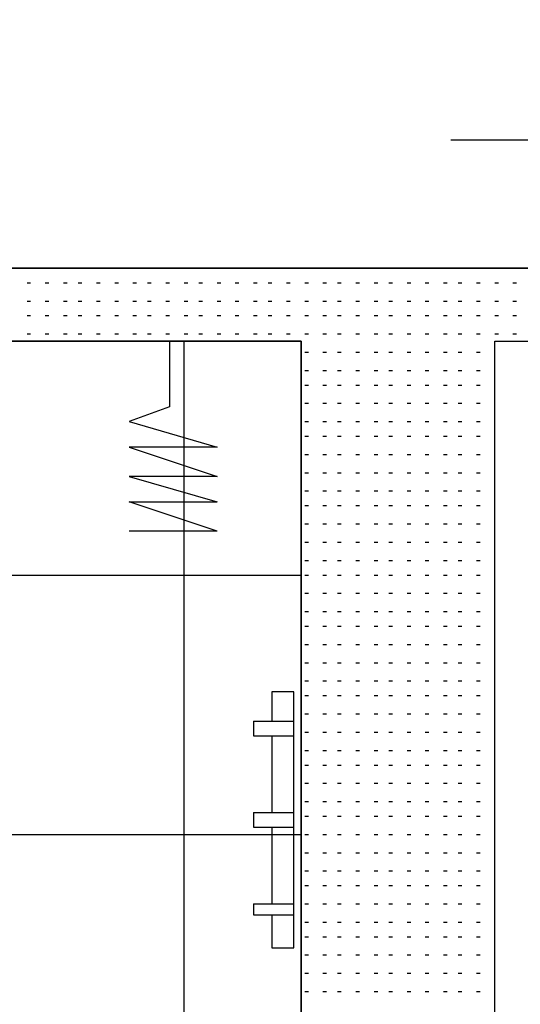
# Model space of a CAD drawing. Header units: millimetres. Extents: x 46 to 491, y -41 to 547.
# Tile 20 of 140: x 90.86 to 96.66, y 102.08 to 113.49. Entities that reach past the tile are written whole.
import ezdxf
from ezdxf import colors
from ezdxf.entities.mleader import LeaderData, LeaderLine
from ezdxf.math import Vec2, Vec3

# ---------------------------------------------------------------- set-up
doc = ezdxf.new("R2010")
doc.units = ezdxf.units.MM
doc.header["$LTSCALE"] = 10
doc.layers.add('_IE_adresy', color=173, linetype='Continuous')
doc.layers.add('xref', color=252, linetype='Continuous')
doc.styles.add('EEP_adresy', font='ARIALNI.TTF', dxfattribs={"width": 0.9, "height": 20})

# ---------------------------------------------------------------- blocks, each defined once
blk = doc.blocks.new('stacja')
at = {"color": 9, "lineweight": 25}
for points in [[(70.231, 59.351333), (104.605667, 59.351333), (104.605667, 60.198), (20.616334, 60.198), (20.616334, 59.351333)], [(38.608, 58.589333), (38.142334, 58.42), (39.158334, 58.123666)], [(39.158334, 57.785), (38.142334, 57.785)], [(39.158334, 57.15), (38.142334, 57.488666), (39.158334, 57.488666)], [(40.047334, 52.324), (40.047334, 55.287333), (39.793334, 55.287333), (39.793334, 54.948666)]]:
    blk.add_lwpolyline(points, dxfattribs=at)
blk.add_lwpolyline([(41.613667, 41.105666), (41.613667, 48.979666), (40.132, 48.979666), (40.132, 59.351333), (31.115, 59.351333), (31.115, 49.826333), (23.114, 49.826333), (23.114, 41.105666), (30.607, 41.105666), (30.607, 39.581666), (40.132, 39.581666), (40.132, 41.105666)], close=True, dxfattribs=at)
for points in [[(59.520667, 61.679666), (59.520667, 61.679666), (41.867667, 61.679666), (41.867667, 61.679666)], [(20.616334, 60.198), (20.616334, 60.198), (104.605667, 60.198), (104.605667, 60.198)], [(36.957, 60.028666), (36.957, 60.028666), (36.999334, 60.028666), (36.999334, 60.028666)], [(37.168667, 60.028666), (37.168667, 60.028666), (37.211, 60.028666), (37.211, 60.028666)], [(37.380334, 60.028666), (37.380334, 60.028666), (37.422667, 60.028666), (37.422667, 60.028666)], [(37.549667, 60.028666), (37.549667, 60.028666), (37.592, 60.028666), (37.592, 60.028666)], [(37.761334, 60.028666), (37.761334, 60.028666), (37.803667, 60.028666), (37.803667, 60.028666)], [(37.973, 60.028666), (37.973, 60.028666), (38.015334, 60.028666), (38.015334, 60.028666)], [(38.184667, 60.028666), (38.184667, 60.028666), (38.227, 60.028666), (38.227, 60.028666)], [(38.354, 60.028666), (38.354, 60.028666), (38.396334, 60.028666), (38.396334, 60.028666)], [(38.565667, 60.028666), (38.565667, 60.028666), (38.608, 60.028666), (38.608, 60.028666)], [(38.777334, 60.028666), (38.777334, 60.028666), (38.819667, 60.028666), (38.819667, 60.028666)], [(38.946667, 60.028666), (38.946667, 60.028666), (38.989, 60.028666), (38.989, 60.028666)], [(39.158334, 60.028666), (39.158334, 60.028666), (39.200667, 60.028666), (39.200667, 60.028666)], [(39.37, 60.028666), (39.37, 60.028666), (39.412334, 60.028666), (39.412334, 60.028666)], [(39.581667, 60.028666), (39.581667, 60.028666), (39.624, 60.028666), (39.624, 60.028666)], [(39.751, 60.028666), (39.751, 60.028666), (39.793334, 60.028666), (39.793334, 60.028666)], [(39.962667, 60.028666), (39.962667, 60.028666), (40.005, 60.028666), (40.005, 60.028666)], [(40.174334, 60.028666), (40.174334, 60.028666), (40.216667, 60.028666), (40.216667, 60.028666)], [(40.386, 60.028666), (40.386, 60.028666), (40.428334, 60.028666), (40.428334, 60.028666)], [(40.555334, 60.028666), (40.555334, 60.028666), (40.597667, 60.028666), (40.597667, 60.028666)], [(40.767, 60.028666), (40.767, 60.028666), (40.809334, 60.028666), (40.809334, 60.028666)], [(40.978667, 60.028666), (40.978667, 60.028666), (41.021, 60.028666), (41.021, 60.028666)], [(41.148, 60.028666), (41.148, 60.028666), (41.190334, 60.028666), (41.190334, 60.028666)], [(41.359667, 60.028666), (41.359667, 60.028666), (41.402, 60.028666), (41.402, 60.028666)], [(41.571334, 60.028666), (41.571334, 60.028666), (41.613667, 60.028666), (41.613667, 60.028666)], [(41.783, 60.028666), (41.783, 60.028666), (41.825334, 60.028666), (41.825334, 60.028666)], [(41.952334, 60.028666), (41.952334, 60.028666), (41.994667, 60.028666), (41.994667, 60.028666)], [(42.164, 60.028666), (42.164, 60.028666), (42.206334, 60.028666), (42.206334, 60.028666)], [(42.375667, 60.028666), (42.375667, 60.028666), (42.418, 60.028666), (42.418, 60.028666)], [(42.587334, 60.028666), (42.587334, 60.028666), (42.629667, 60.028666), (42.629667, 60.028666)], [(36.957, 59.817), (36.957, 59.817), (36.999334, 59.817), (36.999334, 59.817)], [(37.168667, 59.817), (37.168667, 59.817), (37.211, 59.817), (37.211, 59.817)], [(37.380334, 59.817), (37.380334, 59.817), (37.422667, 59.817), (37.422667, 59.817)], [(37.549667, 59.817), (37.549667, 59.817), (37.592, 59.817), (37.592, 59.817)], [(37.761334, 59.817), (37.761334, 59.817), (37.803667, 59.817), (37.803667, 59.817)], [(37.973, 59.817), (37.973, 59.817), (38.015334, 59.817), (38.015334, 59.817)], [(38.184667, 59.817), (38.184667, 59.817), (38.227, 59.817), (38.227, 59.817)], [(38.354, 59.817), (38.354, 59.817), (38.396334, 59.817), (38.396334, 59.817)], [(38.565667, 59.817), (38.565667, 59.817), (38.608, 59.817), (38.608, 59.817)], [(38.777334, 59.817), (38.777334, 59.817), (38.819667, 59.817), (38.819667, 59.817)], [(38.946667, 59.817), (38.946667, 59.817), (38.989, 59.817), (38.989, 59.817)], [(39.158334, 59.817), (39.158334, 59.817), (39.200667, 59.817), (39.200667, 59.817)], [(39.37, 59.817), (39.37, 59.817), (39.412334, 59.817), (39.412334, 59.817)], [(39.581667, 59.817), (39.581667, 59.817), (39.624, 59.817), (39.624, 59.817)], [(39.751, 59.817), (39.751, 59.817), (39.793334, 59.817), (39.793334, 59.817)], [(39.962667, 59.817), (39.962667, 59.817), (40.005, 59.817), (40.005, 59.817)], [(40.174334, 59.817), (40.174334, 59.817), (40.216667, 59.817), (40.216667, 59.817)], [(40.386, 59.817), (40.386, 59.817), (40.428334, 59.817), (40.428334, 59.817)], [(40.555334, 59.817), (40.555334, 59.817), (40.597667, 59.817), (40.597667, 59.817)], [(40.767, 59.817), (40.767, 59.817), (40.809334, 59.817), (40.809334, 59.817)], [(40.978667, 59.817), (40.978667, 59.817), (41.021, 59.817), (41.021, 59.817)], [(41.148, 59.817), (41.148, 59.817), (41.190334, 59.817), (41.190334, 59.817)], [(41.359667, 59.817), (41.359667, 59.817), (41.402, 59.817), (41.402, 59.817)], [(41.571334, 59.817), (41.571334, 59.817), (41.613667, 59.817), (41.613667, 59.817)], [(41.783, 59.817), (41.783, 59.817), (41.825334, 59.817), (41.825334, 59.817)], [(41.952334, 59.817), (41.952334, 59.817), (41.994667, 59.817), (41.994667, 59.817)], [(42.164, 59.817), (42.164, 59.817), (42.206334, 59.817), (42.206334, 59.817)], [(42.375667, 59.817), (42.375667, 59.817), (42.418, 59.817), (42.418, 59.817)], [(42.587334, 59.817), (42.587334, 59.817), (42.629667, 59.817), (42.629667, 59.817)], [(36.957, 59.647666), (36.957, 59.647666), (36.999334, 59.647666), (36.999334, 59.647666)], [(37.168667, 59.647666), (37.168667, 59.647666), (37.211, 59.647666), (37.211, 59.647666)], [(37.380334, 59.647666), (37.380334, 59.647666), (37.422667, 59.647666), (37.422667, 59.647666)], [(37.549667, 59.647666), (37.549667, 59.647666), (37.592, 59.647666), (37.592, 59.647666)], [(37.761334, 59.647666), (37.761334, 59.647666), (37.803667, 59.647666), (37.803667, 59.647666)], [(37.973, 59.647666), (37.973, 59.647666), (38.015334, 59.647666), (38.015334, 59.647666)], [(38.184667, 59.647666), (38.184667, 59.647666), (38.227, 59.647666), (38.227, 59.647666)], [(38.354, 59.647666), (38.354, 59.647666), (38.396334, 59.647666), (38.396334, 59.647666)], [(38.565667, 59.647666), (38.565667, 59.647666), (38.608, 59.647666), (38.608, 59.647666)], [(38.777334, 59.647666), (38.777334, 59.647666), (38.819667, 59.647666), (38.819667, 59.647666)], [(38.946667, 59.647666), (38.946667, 59.647666), (38.989, 59.647666), (38.989, 59.647666)], [(39.158334, 59.647666), (39.158334, 59.647666), (39.200667, 59.647666), (39.200667, 59.647666)], [(39.37, 59.647666), (39.37, 59.647666), (39.412334, 59.647666), (39.412334, 59.647666)], [(39.581667, 59.647666), (39.581667, 59.647666), (39.624, 59.647666), (39.624, 59.647666)], [(39.751, 59.647666), (39.751, 59.647666), (39.793334, 59.647666), (39.793334, 59.647666)], [(39.962667, 59.647666), (39.962667, 59.647666), (40.005, 59.647666), (40.005, 59.647666)], [(40.174334, 59.647666), (40.174334, 59.647666), (40.216667, 59.647666), (40.216667, 59.647666)], [(40.386, 59.647666), (40.386, 59.647666), (40.428334, 59.647666), (40.428334, 59.647666)], [(40.555334, 59.647666), (40.555334, 59.647666), (40.597667, 59.647666), (40.597667, 59.647666)], [(40.767, 59.647666), (40.767, 59.647666), (40.809334, 59.647666), (40.809334, 59.647666)], [(40.978667, 59.647666), (40.978667, 59.647666), (41.021, 59.647666), (41.021, 59.647666)], [(41.148, 59.647666), (41.148, 59.647666), (41.190334, 59.647666), (41.190334, 59.647666)], [(41.359667, 59.647666), (41.359667, 59.647666), (41.402, 59.647666), (41.402, 59.647666)], [(41.571334, 59.647666), (41.571334, 59.647666), (41.613667, 59.647666), (41.613667, 59.647666)], [(41.783, 59.647666), (41.783, 59.647666), (41.825334, 59.647666), (41.825334, 59.647666)], [(41.952334, 59.647666), (41.952334, 59.647666), (41.994667, 59.647666), (41.994667, 59.647666)], [(42.164, 59.647666), (42.164, 59.647666), (42.206334, 59.647666), (42.206334, 59.647666)], [(42.375667, 59.647666), (42.375667, 59.647666), (42.418, 59.647666), (42.418, 59.647666)], [(42.587334, 59.647666), (42.587334, 59.647666), (42.629667, 59.647666), (42.629667, 59.647666)], [(20.616334, 59.351333), (20.616334, 59.351333), (40.132, 59.351333), (40.132, 59.351333)], [(36.957, 59.436), (36.957, 59.436), (36.999334, 59.436), (36.999334, 59.436)], [(37.168667, 59.436), (37.168667, 59.436), (37.211, 59.436), (37.211, 59.436)], [(37.380334, 59.436), (37.380334, 59.436), (37.422667, 59.436), (37.422667, 59.436)], [(37.549667, 59.436), (37.549667, 59.436), (37.592, 59.436), (37.592, 59.436)], [(37.761334, 59.436), (37.761334, 59.436), (37.803667, 59.436), (37.803667, 59.436)], [(37.973, 59.436), (37.973, 59.436), (38.015334, 59.436), (38.015334, 59.436)], [(38.184667, 59.436), (38.184667, 59.436), (38.227, 59.436), (38.227, 59.436)], [(38.354, 59.436), (38.354, 59.436), (38.396334, 59.436), (38.396334, 59.436)], [(38.565667, 59.436), (38.565667, 59.436), (38.608, 59.436), (38.608, 59.436)], [(38.608, 59.351333), (38.608, 59.351333), (38.608, 58.589333), (38.608, 58.589333)], [(38.777334, 59.436), (38.777334, 59.436), (38.819667, 59.436), (38.819667, 59.436)], [(38.777334, 39.581666), (38.777334, 39.581666), (38.777334, 59.351333), (38.777334, 59.351333)], [(38.946667, 59.436), (38.946667, 59.436), (38.989, 59.436), (38.989, 59.436)], [(39.158334, 59.436), (39.158334, 59.436), (39.200667, 59.436), (39.200667, 59.436)], [(39.37, 59.436), (39.37, 59.436), (39.412334, 59.436), (39.412334, 59.436)], [(39.581667, 59.436), (39.581667, 59.436), (39.624, 59.436), (39.624, 59.436)], [(39.751, 59.436), (39.751, 59.436), (39.793334, 59.436), (39.793334, 59.436)], [(39.962667, 59.436), (39.962667, 59.436), (40.005, 59.436), (40.005, 59.436)], [(40.132, 59.351333), (40.132, 59.351333), (40.132, 51.477333), (40.132, 51.477333)], [(40.174334, 59.436), (40.174334, 59.436), (40.216667, 59.436), (40.216667, 59.436)], [(40.386, 59.436), (40.386, 59.436), (40.428334, 59.436), (40.428334, 59.436)], [(40.555334, 59.436), (40.555334, 59.436), (40.597667, 59.436), (40.597667, 59.436)], [(40.767, 59.436), (40.767, 59.436), (40.809334, 59.436), (40.809334, 59.436)], [(40.978667, 59.436), (40.978667, 59.436), (41.021, 59.436), (41.021, 59.436)], [(41.148, 59.436), (41.148, 59.436), (41.190334, 59.436), (41.190334, 59.436)], [(41.359667, 59.436), (41.359667, 59.436), (41.402, 59.436), (41.402, 59.436)], [(41.571334, 59.436), (41.571334, 59.436), (41.613667, 59.436), (41.613667, 59.436)], [(41.783, 59.436), (41.783, 59.436), (41.825334, 59.436), (41.825334, 59.436)], [(41.952334, 59.436), (41.952334, 59.436), (41.994667, 59.436), (41.994667, 59.436)], [(42.164, 59.436), (42.164, 59.436), (42.206334, 59.436), (42.206334, 59.436)], [(42.375667, 59.436), (42.375667, 59.436), (42.418, 59.436), (42.418, 59.436)], [(42.375667, 59.351333), (42.375667, 59.351333), (59.224334, 59.351333), (59.224334, 59.351333)], [(42.375667, 51.477333), (42.375667, 51.477333), (42.375667, 59.351333), (42.375667, 59.351333)], [(42.587334, 59.436), (42.587334, 59.436), (42.629667, 59.436), (42.629667, 59.436)], [(40.174334, 59.224333), (40.174334, 59.224333), (40.216667, 59.224333), (40.216667, 59.224333)], [(40.386, 59.224333), (40.386, 59.224333), (40.428334, 59.224333), (40.428334, 59.224333)], [(40.555334, 59.224333), (40.555334, 59.224333), (40.597667, 59.224333), (40.597667, 59.224333)], [(40.767, 59.224333), (40.767, 59.224333), (40.809334, 59.224333), (40.809334, 59.224333)], [(40.978667, 59.224333), (40.978667, 59.224333), (41.021, 59.224333), (41.021, 59.224333)], [(41.148, 59.224333), (41.148, 59.224333), (41.190334, 59.224333), (41.190334, 59.224333)], [(41.359667, 59.224333), (41.359667, 59.224333), (41.402, 59.224333), (41.402, 59.224333)], [(41.571334, 59.224333), (41.571334, 59.224333), (41.613667, 59.224333), (41.613667, 59.224333)], [(41.783, 59.224333), (41.783, 59.224333), (41.825334, 59.224333), (41.825334, 59.224333)], [(41.952334, 59.224333), (41.952334, 59.224333), (41.994667, 59.224333), (41.994667, 59.224333)], [(42.164, 59.224333), (42.164, 59.224333), (42.206334, 59.224333), (42.206334, 59.224333)], [(40.174334, 59.012666), (40.174334, 59.012666), (40.216667, 59.012666), (40.216667, 59.012666)], [(40.386, 59.012666), (40.386, 59.012666), (40.428334, 59.012666), (40.428334, 59.012666)], [(40.555334, 59.012666), (40.555334, 59.012666), (40.597667, 59.012666), (40.597667, 59.012666)], [(40.767, 59.012666), (40.767, 59.012666), (40.809334, 59.012666), (40.809334, 59.012666)], [(40.978667, 59.012666), (40.978667, 59.012666), (41.021, 59.012666), (41.021, 59.012666)], [(41.148, 59.012666), (41.148, 59.012666), (41.190334, 59.012666), (41.190334, 59.012666)], [(41.359667, 59.012666), (41.359667, 59.012666), (41.402, 59.012666), (41.402, 59.012666)], [(41.571334, 59.012666), (41.571334, 59.012666), (41.613667, 59.012666), (41.613667, 59.012666)], [(41.783, 59.012666), (41.783, 59.012666), (41.825334, 59.012666), (41.825334, 59.012666)], [(41.952334, 59.012666), (41.952334, 59.012666), (41.994667, 59.012666), (41.994667, 59.012666)], [(42.164, 59.012666), (42.164, 59.012666), (42.206334, 59.012666), (42.206334, 59.012666)], [(40.174334, 58.843333), (40.174334, 58.843333), (40.216667, 58.843333), (40.216667, 58.843333)], [(40.386, 58.843333), (40.386, 58.843333), (40.428334, 58.843333), (40.428334, 58.843333)], [(40.555334, 58.843333), (40.555334, 58.843333), (40.597667, 58.843333), (40.597667, 58.843333)], [(40.767, 58.843333), (40.767, 58.843333), (40.809334, 58.843333), (40.809334, 58.843333)], [(40.978667, 58.843333), (40.978667, 58.843333), (41.021, 58.843333), (41.021, 58.843333)], [(41.148, 58.843333), (41.148, 58.843333), (41.190334, 58.843333), (41.190334, 58.843333)], [(41.359667, 58.843333), (41.359667, 58.843333), (41.402, 58.843333), (41.402, 58.843333)], [(41.571334, 58.843333), (41.571334, 58.843333), (41.613667, 58.843333), (41.613667, 58.843333)], [(41.783, 58.843333), (41.783, 58.843333), (41.825334, 58.843333), (41.825334, 58.843333)], [(41.952334, 58.843333), (41.952334, 58.843333), (41.994667, 58.843333), (41.994667, 58.843333)], [(42.164, 58.843333), (42.164, 58.843333), (42.206334, 58.843333), (42.206334, 58.843333)], [(40.174334, 58.631666), (40.174334, 58.631666), (40.216667, 58.631666), (40.216667, 58.631666)], [(40.386, 58.631666), (40.386, 58.631666), (40.428334, 58.631666), (40.428334, 58.631666)], [(40.555334, 58.631666), (40.555334, 58.631666), (40.597667, 58.631666), (40.597667, 58.631666)], [(40.767, 58.631666), (40.767, 58.631666), (40.809334, 58.631666), (40.809334, 58.631666)], [(40.978667, 58.631666), (40.978667, 58.631666), (41.021, 58.631666), (41.021, 58.631666)], [(41.148, 58.631666), (41.148, 58.631666), (41.190334, 58.631666), (41.190334, 58.631666)], [(41.359667, 58.631666), (41.359667, 58.631666), (41.402, 58.631666), (41.402, 58.631666)], [(41.571334, 58.631666), (41.571334, 58.631666), (41.613667, 58.631666), (41.613667, 58.631666)], [(41.783, 58.631666), (41.783, 58.631666), (41.825334, 58.631666), (41.825334, 58.631666)], [(41.952334, 58.631666), (41.952334, 58.631666), (41.994667, 58.631666), (41.994667, 58.631666)], [(42.164, 58.631666), (42.164, 58.631666), (42.206334, 58.631666), (42.206334, 58.631666)], [(40.174334, 58.42), (40.174334, 58.42), (40.216667, 58.42), (40.216667, 58.42)], [(40.386, 58.42), (40.386, 58.42), (40.428334, 58.42), (40.428334, 58.42)], [(40.555334, 58.42), (40.555334, 58.42), (40.597667, 58.42), (40.597667, 58.42)], [(40.767, 58.42), (40.767, 58.42), (40.809334, 58.42), (40.809334, 58.42)], [(40.978667, 58.42), (40.978667, 58.42), (41.021, 58.42), (41.021, 58.42)], [(41.148, 58.42), (41.148, 58.42), (41.190334, 58.42), (41.190334, 58.42)], [(41.359667, 58.42), (41.359667, 58.42), (41.402, 58.42), (41.402, 58.42)], [(41.571334, 58.42), (41.571334, 58.42), (41.613667, 58.42), (41.613667, 58.42)], [(41.783, 58.42), (41.783, 58.42), (41.825334, 58.42), (41.825334, 58.42)], [(41.952334, 58.42), (41.952334, 58.42), (41.994667, 58.42), (41.994667, 58.42)], [(42.164, 58.42), (42.164, 58.42), (42.206334, 58.42), (42.206334, 58.42)], [(40.174334, 58.250666), (40.174334, 58.250666), (40.216667, 58.250666), (40.216667, 58.250666)], [(40.386, 58.250666), (40.386, 58.250666), (40.428334, 58.250666), (40.428334, 58.250666)], [(40.555334, 58.250666), (40.555334, 58.250666), (40.597667, 58.250666), (40.597667, 58.250666)], [(40.767, 58.250666), (40.767, 58.250666), (40.809334, 58.250666), (40.809334, 58.250666)], [(40.978667, 58.250666), (40.978667, 58.250666), (41.021, 58.250666), (41.021, 58.250666)], [(41.148, 58.250666), (41.148, 58.250666), (41.190334, 58.250666), (41.190334, 58.250666)], [(41.359667, 58.250666), (41.359667, 58.250666), (41.402, 58.250666), (41.402, 58.250666)], [(41.571334, 58.250666), (41.571334, 58.250666), (41.613667, 58.250666), (41.613667, 58.250666)], [(41.783, 58.250666), (41.783, 58.250666), (41.825334, 58.250666), (41.825334, 58.250666)], [(41.952334, 58.250666), (41.952334, 58.250666), (41.994667, 58.250666), (41.994667, 58.250666)], [(42.164, 58.250666), (42.164, 58.250666), (42.206334, 58.250666), (42.206334, 58.250666)], [(39.158334, 58.123666), (39.158334, 58.123666), (38.142334, 58.123666), (38.142334, 58.123666)], [(38.142334, 58.123666), (38.142334, 58.123666), (39.158334, 57.785), (39.158334, 57.785)], [(40.174334, 58.039), (40.174334, 58.039), (40.216667, 58.039), (40.216667, 58.039)], [(40.386, 58.039), (40.386, 58.039), (40.428334, 58.039), (40.428334, 58.039)], [(40.555334, 58.039), (40.555334, 58.039), (40.597667, 58.039), (40.597667, 58.039)], [(40.767, 58.039), (40.767, 58.039), (40.809334, 58.039), (40.809334, 58.039)], [(40.978667, 58.039), (40.978667, 58.039), (41.021, 58.039), (41.021, 58.039)], [(41.148, 58.039), (41.148, 58.039), (41.190334, 58.039), (41.190334, 58.039)], [(41.359667, 58.039), (41.359667, 58.039), (41.402, 58.039), (41.402, 58.039)], [(41.571334, 58.039), (41.571334, 58.039), (41.613667, 58.039), (41.613667, 58.039)], [(41.783, 58.039), (41.783, 58.039), (41.825334, 58.039), (41.825334, 58.039)], [(41.952334, 58.039), (41.952334, 58.039), (41.994667, 58.039), (41.994667, 58.039)], [(42.164, 58.039), (42.164, 58.039), (42.206334, 58.039), (42.206334, 58.039)], [(38.142334, 57.785), (38.142334, 57.785), (39.158334, 57.488666), (39.158334, 57.488666)], [(40.174334, 57.827333), (40.174334, 57.827333), (40.216667, 57.827333), (40.216667, 57.827333)], [(40.386, 57.827333), (40.386, 57.827333), (40.428334, 57.827333), (40.428334, 57.827333)], [(40.555334, 57.827333), (40.555334, 57.827333), (40.597667, 57.827333), (40.597667, 57.827333)], [(40.767, 57.827333), (40.767, 57.827333), (40.809334, 57.827333), (40.809334, 57.827333)], [(40.978667, 57.827333), (40.978667, 57.827333), (41.021, 57.827333), (41.021, 57.827333)], [(41.148, 57.827333), (41.148, 57.827333), (41.190334, 57.827333), (41.190334, 57.827333)], [(41.359667, 57.827333), (41.359667, 57.827333), (41.402, 57.827333), (41.402, 57.827333)], [(41.571334, 57.827333), (41.571334, 57.827333), (41.613667, 57.827333), (41.613667, 57.827333)], [(41.783, 57.827333), (41.783, 57.827333), (41.825334, 57.827333), (41.825334, 57.827333)], [(41.952334, 57.827333), (41.952334, 57.827333), (41.994667, 57.827333), (41.994667, 57.827333)], [(42.164, 57.827333), (42.164, 57.827333), (42.206334, 57.827333), (42.206334, 57.827333)], [(40.174334, 57.615666), (40.174334, 57.615666), (40.216667, 57.615666), (40.216667, 57.615666)], [(40.386, 57.615666), (40.386, 57.615666), (40.428334, 57.615666), (40.428334, 57.615666)], [(40.555334, 57.615666), (40.555334, 57.615666), (40.597667, 57.615666), (40.597667, 57.615666)], [(40.767, 57.615666), (40.767, 57.615666), (40.809334, 57.615666), (40.809334, 57.615666)], [(40.978667, 57.615666), (40.978667, 57.615666), (41.021, 57.615666), (41.021, 57.615666)], [(41.148, 57.615666), (41.148, 57.615666), (41.190334, 57.615666), (41.190334, 57.615666)], [(41.359667, 57.615666), (41.359667, 57.615666), (41.402, 57.615666), (41.402, 57.615666)], [(41.571334, 57.615666), (41.571334, 57.615666), (41.613667, 57.615666), (41.613667, 57.615666)], [(41.783, 57.615666), (41.783, 57.615666), (41.825334, 57.615666), (41.825334, 57.615666)], [(41.952334, 57.615666), (41.952334, 57.615666), (41.994667, 57.615666), (41.994667, 57.615666)], [(42.164, 57.615666), (42.164, 57.615666), (42.206334, 57.615666), (42.206334, 57.615666)], [(40.174334, 57.446333), (40.174334, 57.446333), (40.216667, 57.446333), (40.216667, 57.446333)], [(40.386, 57.446333), (40.386, 57.446333), (40.428334, 57.446333), (40.428334, 57.446333)], [(40.555334, 57.446333), (40.555334, 57.446333), (40.597667, 57.446333), (40.597667, 57.446333)], [(40.767, 57.446333), (40.767, 57.446333), (40.809334, 57.446333), (40.809334, 57.446333)], [(40.978667, 57.446333), (40.978667, 57.446333), (41.021, 57.446333), (41.021, 57.446333)], [(41.148, 57.446333), (41.148, 57.446333), (41.190334, 57.446333), (41.190334, 57.446333)], [(41.359667, 57.446333), (41.359667, 57.446333), (41.402, 57.446333), (41.402, 57.446333)], [(41.571334, 57.446333), (41.571334, 57.446333), (41.613667, 57.446333), (41.613667, 57.446333)], [(41.783, 57.446333), (41.783, 57.446333), (41.825334, 57.446333), (41.825334, 57.446333)], [(41.952334, 57.446333), (41.952334, 57.446333), (41.994667, 57.446333), (41.994667, 57.446333)], [(42.164, 57.446333), (42.164, 57.446333), (42.206334, 57.446333), (42.206334, 57.446333)], [(40.174334, 57.234666), (40.174334, 57.234666), (40.216667, 57.234666), (40.216667, 57.234666)], [(40.386, 57.234666), (40.386, 57.234666), (40.428334, 57.234666), (40.428334, 57.234666)], [(40.555334, 57.234666), (40.555334, 57.234666), (40.597667, 57.234666), (40.597667, 57.234666)], [(40.767, 57.234666), (40.767, 57.234666), (40.809334, 57.234666), (40.809334, 57.234666)], [(40.978667, 57.234666), (40.978667, 57.234666), (41.021, 57.234666), (41.021, 57.234666)], [(41.148, 57.234666), (41.148, 57.234666), (41.190334, 57.234666), (41.190334, 57.234666)], [(41.359667, 57.234666), (41.359667, 57.234666), (41.402, 57.234666), (41.402, 57.234666)], [(41.571334, 57.234666), (41.571334, 57.234666), (41.613667, 57.234666), (41.613667, 57.234666)], [(41.783, 57.234666), (41.783, 57.234666), (41.825334, 57.234666), (41.825334, 57.234666)], [(41.952334, 57.234666), (41.952334, 57.234666), (41.994667, 57.234666), (41.994667, 57.234666)], [(42.164, 57.234666), (42.164, 57.234666), (42.206334, 57.234666), (42.206334, 57.234666)], [(39.158334, 57.15), (39.158334, 57.15), (38.142334, 57.15), (38.142334, 57.15)], [(40.174334, 57.023), (40.174334, 57.023), (40.216667, 57.023), (40.216667, 57.023)], [(40.386, 57.023), (40.386, 57.023), (40.428334, 57.023), (40.428334, 57.023)], [(40.555334, 57.023), (40.555334, 57.023), (40.597667, 57.023), (40.597667, 57.023)], [(40.767, 57.023), (40.767, 57.023), (40.809334, 57.023), (40.809334, 57.023)], [(40.978667, 57.023), (40.978667, 57.023), (41.021, 57.023), (41.021, 57.023)], [(41.148, 57.023), (41.148, 57.023), (41.190334, 57.023), (41.190334, 57.023)], [(41.359667, 57.023), (41.359667, 57.023), (41.402, 57.023), (41.402, 57.023)], [(41.571334, 57.023), (41.571334, 57.023), (41.613667, 57.023), (41.613667, 57.023)], [(41.783, 57.023), (41.783, 57.023), (41.825334, 57.023), (41.825334, 57.023)], [(41.952334, 57.023), (41.952334, 57.023), (41.994667, 57.023), (41.994667, 57.023)], [(42.164, 57.023), (42.164, 57.023), (42.206334, 57.023), (42.206334, 57.023)], [(40.174334, 56.811333), (40.174334, 56.811333), (40.216667, 56.811333), (40.216667, 56.811333)], [(40.386, 56.811333), (40.386, 56.811333), (40.428334, 56.811333), (40.428334, 56.811333)], [(40.555334, 56.811333), (40.555334, 56.811333), (40.597667, 56.811333), (40.597667, 56.811333)], [(40.767, 56.811333), (40.767, 56.811333), (40.809334, 56.811333), (40.809334, 56.811333)], [(40.978667, 56.811333), (40.978667, 56.811333), (41.021, 56.811333), (41.021, 56.811333)], [(41.148, 56.811333), (41.148, 56.811333), (41.190334, 56.811333), (41.190334, 56.811333)], [(41.359667, 56.811333), (41.359667, 56.811333), (41.402, 56.811333), (41.402, 56.811333)], [(41.571334, 56.811333), (41.571334, 56.811333), (41.613667, 56.811333), (41.613667, 56.811333)], [(41.783, 56.811333), (41.783, 56.811333), (41.825334, 56.811333), (41.825334, 56.811333)], [(41.952334, 56.811333), (41.952334, 56.811333), (41.994667, 56.811333), (41.994667, 56.811333)], [(42.164, 56.811333), (42.164, 56.811333), (42.206334, 56.811333), (42.206334, 56.811333)], [(31.115, 56.642), (31.115, 56.642), (40.132, 56.642), (40.132, 56.642)], [(40.174334, 56.642), (40.174334, 56.642), (40.216667, 56.642), (40.216667, 56.642)], [(40.386, 56.642), (40.386, 56.642), (40.428334, 56.642), (40.428334, 56.642)], [(40.555334, 56.642), (40.555334, 56.642), (40.597667, 56.642), (40.597667, 56.642)], [(40.767, 56.642), (40.767, 56.642), (40.809334, 56.642), (40.809334, 56.642)], [(40.978667, 56.642), (40.978667, 56.642), (41.021, 56.642), (41.021, 56.642)], [(41.148, 56.642), (41.148, 56.642), (41.190334, 56.642), (41.190334, 56.642)], [(41.359667, 56.642), (41.359667, 56.642), (41.402, 56.642), (41.402, 56.642)], [(41.571334, 56.642), (41.571334, 56.642), (41.613667, 56.642), (41.613667, 56.642)], [(41.783, 56.642), (41.783, 56.642), (41.825334, 56.642), (41.825334, 56.642)], [(41.952334, 56.642), (41.952334, 56.642), (41.994667, 56.642), (41.994667, 56.642)], [(42.164, 56.642), (42.164, 56.642), (42.206334, 56.642), (42.206334, 56.642)], [(40.174334, 56.430333), (40.174334, 56.430333), (40.216667, 56.430333), (40.216667, 56.430333)], [(40.386, 56.430333), (40.386, 56.430333), (40.428334, 56.430333), (40.428334, 56.430333)], [(40.555334, 56.430333), (40.555334, 56.430333), (40.597667, 56.430333), (40.597667, 56.430333)], [(40.767, 56.430333), (40.767, 56.430333), (40.809334, 56.430333), (40.809334, 56.430333)], [(40.978667, 56.430333), (40.978667, 56.430333), (41.021, 56.430333), (41.021, 56.430333)], [(41.148, 56.430333), (41.148, 56.430333), (41.190334, 56.430333), (41.190334, 56.430333)], [(41.359667, 56.430333), (41.359667, 56.430333), (41.402, 56.430333), (41.402, 56.430333)], [(41.571334, 56.430333), (41.571334, 56.430333), (41.613667, 56.430333), (41.613667, 56.430333)], [(41.783, 56.430333), (41.783, 56.430333), (41.825334, 56.430333), (41.825334, 56.430333)], [(41.952334, 56.430333), (41.952334, 56.430333), (41.994667, 56.430333), (41.994667, 56.430333)], [(42.164, 56.430333), (42.164, 56.430333), (42.206334, 56.430333), (42.206334, 56.430333)], [(40.174334, 56.218666), (40.174334, 56.218666), (40.216667, 56.218666), (40.216667, 56.218666)], [(40.386, 56.218666), (40.386, 56.218666), (40.428334, 56.218666), (40.428334, 56.218666)], [(40.555334, 56.218666), (40.555334, 56.218666), (40.597667, 56.218666), (40.597667, 56.218666)], [(40.767, 56.218666), (40.767, 56.218666), (40.809334, 56.218666), (40.809334, 56.218666)], [(40.978667, 56.218666), (40.978667, 56.218666), (41.021, 56.218666), (41.021, 56.218666)], [(41.148, 56.218666), (41.148, 56.218666), (41.190334, 56.218666), (41.190334, 56.218666)], [(41.359667, 56.218666), (41.359667, 56.218666), (41.402, 56.218666), (41.402, 56.218666)], [(41.571334, 56.218666), (41.571334, 56.218666), (41.613667, 56.218666), (41.613667, 56.218666)], [(41.783, 56.218666), (41.783, 56.218666), (41.825334, 56.218666), (41.825334, 56.218666)], [(41.952334, 56.218666), (41.952334, 56.218666), (41.994667, 56.218666), (41.994667, 56.218666)], [(42.164, 56.218666), (42.164, 56.218666), (42.206334, 56.218666), (42.206334, 56.218666)], [(40.174334, 56.049333), (40.174334, 56.049333), (40.216667, 56.049333), (40.216667, 56.049333)], [(40.386, 56.049333), (40.386, 56.049333), (40.428334, 56.049333), (40.428334, 56.049333)], [(40.555334, 56.049333), (40.555334, 56.049333), (40.597667, 56.049333), (40.597667, 56.049333)], [(40.767, 56.049333), (40.767, 56.049333), (40.809334, 56.049333), (40.809334, 56.049333)], [(40.978667, 56.049333), (40.978667, 56.049333), (41.021, 56.049333), (41.021, 56.049333)], [(41.148, 56.049333), (41.148, 56.049333), (41.190334, 56.049333), (41.190334, 56.049333)], [(41.359667, 56.049333), (41.359667, 56.049333), (41.402, 56.049333), (41.402, 56.049333)], [(41.571334, 56.049333), (41.571334, 56.049333), (41.613667, 56.049333), (41.613667, 56.049333)], [(41.783, 56.049333), (41.783, 56.049333), (41.825334, 56.049333), (41.825334, 56.049333)], [(41.952334, 56.049333), (41.952334, 56.049333), (41.994667, 56.049333), (41.994667, 56.049333)], [(42.164, 56.049333), (42.164, 56.049333), (42.206334, 56.049333), (42.206334, 56.049333)], [(40.174334, 55.837666), (40.174334, 55.837666), (40.216667, 55.837666), (40.216667, 55.837666)], [(40.386, 55.837666), (40.386, 55.837666), (40.428334, 55.837666), (40.428334, 55.837666)], [(40.555334, 55.837666), (40.555334, 55.837666), (40.597667, 55.837666), (40.597667, 55.837666)], [(40.767, 55.837666), (40.767, 55.837666), (40.809334, 55.837666), (40.809334, 55.837666)], [(40.978667, 55.837666), (40.978667, 55.837666), (41.021, 55.837666), (41.021, 55.837666)], [(41.148, 55.837666), (41.148, 55.837666), (41.190334, 55.837666), (41.190334, 55.837666)], [(41.359667, 55.837666), (41.359667, 55.837666), (41.402, 55.837666), (41.402, 55.837666)], [(41.571334, 55.837666), (41.571334, 55.837666), (41.613667, 55.837666), (41.613667, 55.837666)], [(41.783, 55.837666), (41.783, 55.837666), (41.825334, 55.837666), (41.825334, 55.837666)], [(41.952334, 55.837666), (41.952334, 55.837666), (41.994667, 55.837666), (41.994667, 55.837666)], [(42.164, 55.837666), (42.164, 55.837666), (42.206334, 55.837666), (42.206334, 55.837666)], [(40.174334, 55.626), (40.174334, 55.626), (40.216667, 55.626), (40.216667, 55.626)], [(40.386, 55.626), (40.386, 55.626), (40.428334, 55.626), (40.428334, 55.626)], [(40.555334, 55.626), (40.555334, 55.626), (40.597667, 55.626), (40.597667, 55.626)], [(40.767, 55.626), (40.767, 55.626), (40.809334, 55.626), (40.809334, 55.626)], [(40.978667, 55.626), (40.978667, 55.626), (41.021, 55.626), (41.021, 55.626)], [(41.148, 55.626), (41.148, 55.626), (41.190334, 55.626), (41.190334, 55.626)], [(41.359667, 55.626), (41.359667, 55.626), (41.402, 55.626), (41.402, 55.626)], [(41.571334, 55.626), (41.571334, 55.626), (41.613667, 55.626), (41.613667, 55.626)], [(41.783, 55.626), (41.783, 55.626), (41.825334, 55.626), (41.825334, 55.626)], [(41.952334, 55.626), (41.952334, 55.626), (41.994667, 55.626), (41.994667, 55.626)], [(42.164, 55.626), (42.164, 55.626), (42.206334, 55.626), (42.206334, 55.626)], [(40.174334, 55.414333), (40.174334, 55.414333), (40.216667, 55.414333), (40.216667, 55.414333)], [(40.386, 55.414333), (40.386, 55.414333), (40.428334, 55.414333), (40.428334, 55.414333)], [(40.555334, 55.414333), (40.555334, 55.414333), (40.597667, 55.414333), (40.597667, 55.414333)], [(40.767, 55.414333), (40.767, 55.414333), (40.809334, 55.414333), (40.809334, 55.414333)], [(40.978667, 55.414333), (40.978667, 55.414333), (41.021, 55.414333), (41.021, 55.414333)], [(41.148, 55.414333), (41.148, 55.414333), (41.190334, 55.414333), (41.190334, 55.414333)], [(41.359667, 55.414333), (41.359667, 55.414333), (41.402, 55.414333), (41.402, 55.414333)], [(41.571334, 55.414333), (41.571334, 55.414333), (41.613667, 55.414333), (41.613667, 55.414333)], [(41.783, 55.414333), (41.783, 55.414333), (41.825334, 55.414333), (41.825334, 55.414333)], [(41.952334, 55.414333), (41.952334, 55.414333), (41.994667, 55.414333), (41.994667, 55.414333)], [(42.164, 55.414333), (42.164, 55.414333), (42.206334, 55.414333), (42.206334, 55.414333)], [(40.174334, 55.245), (40.174334, 55.245), (40.216667, 55.245), (40.216667, 55.245)], [(40.386, 55.245), (40.386, 55.245), (40.428334, 55.245), (40.428334, 55.245)], [(40.555334, 55.245), (40.555334, 55.245), (40.597667, 55.245), (40.597667, 55.245)], [(40.767, 55.245), (40.767, 55.245), (40.809334, 55.245), (40.809334, 55.245)], [(40.978667, 55.245), (40.978667, 55.245), (41.021, 55.245), (41.021, 55.245)], [(41.148, 55.245), (41.148, 55.245), (41.190334, 55.245), (41.190334, 55.245)], [(41.359667, 55.245), (41.359667, 55.245), (41.402, 55.245), (41.402, 55.245)], [(41.571334, 55.245), (41.571334, 55.245), (41.613667, 55.245), (41.613667, 55.245)], [(41.783, 55.245), (41.783, 55.245), (41.825334, 55.245), (41.825334, 55.245)], [(41.952334, 55.245), (41.952334, 55.245), (41.994667, 55.245), (41.994667, 55.245)], [(42.164, 55.245), (42.164, 55.245), (42.206334, 55.245), (42.206334, 55.245)], [(40.174334, 55.033333), (40.174334, 55.033333), (40.216667, 55.033333), (40.216667, 55.033333)], [(40.386, 55.033333), (40.386, 55.033333), (40.428334, 55.033333), (40.428334, 55.033333)], [(40.555334, 55.033333), (40.555334, 55.033333), (40.597667, 55.033333), (40.597667, 55.033333)], [(40.767, 55.033333), (40.767, 55.033333), (40.809334, 55.033333), (40.809334, 55.033333)], [(40.978667, 55.033333), (40.978667, 55.033333), (41.021, 55.033333), (41.021, 55.033333)], [(41.148, 55.033333), (41.148, 55.033333), (41.190334, 55.033333), (41.190334, 55.033333)], [(41.359667, 55.033333), (41.359667, 55.033333), (41.402, 55.033333), (41.402, 55.033333)], [(41.571334, 55.033333), (41.571334, 55.033333), (41.613667, 55.033333), (41.613667, 55.033333)], [(41.783, 55.033333), (41.783, 55.033333), (41.825334, 55.033333), (41.825334, 55.033333)], [(41.952334, 55.033333), (41.952334, 55.033333), (41.994667, 55.033333), (41.994667, 55.033333)], [(42.164, 55.033333), (42.164, 55.033333), (42.206334, 55.033333), (42.206334, 55.033333)], [(39.581667, 54.948666), (39.581667, 54.948666), (40.047334, 54.948666), (40.047334, 54.948666)], [(39.581667, 54.948666), (39.581667, 54.948666), (39.581667, 54.779333), (39.581667, 54.779333)], [(39.581667, 54.779333), (39.581667, 54.779333), (40.047334, 54.779333), (40.047334, 54.779333)], [(39.793334, 54.779333), (39.793334, 54.779333), (39.793334, 53.890333), (39.793334, 53.890333)], [(40.174334, 54.821666), (40.174334, 54.821666), (40.216667, 54.821666), (40.216667, 54.821666)], [(40.386, 54.821666), (40.386, 54.821666), (40.428334, 54.821666), (40.428334, 54.821666)], [(40.555334, 54.821666), (40.555334, 54.821666), (40.597667, 54.821666), (40.597667, 54.821666)], [(40.767, 54.821666), (40.767, 54.821666), (40.809334, 54.821666), (40.809334, 54.821666)], [(40.978667, 54.821666), (40.978667, 54.821666), (41.021, 54.821666), (41.021, 54.821666)], [(41.148, 54.821666), (41.148, 54.821666), (41.190334, 54.821666), (41.190334, 54.821666)], [(41.359667, 54.821666), (41.359667, 54.821666), (41.402, 54.821666), (41.402, 54.821666)], [(41.571334, 54.821666), (41.571334, 54.821666), (41.613667, 54.821666), (41.613667, 54.821666)], [(41.783, 54.821666), (41.783, 54.821666), (41.825334, 54.821666), (41.825334, 54.821666)], [(41.952334, 54.821666), (41.952334, 54.821666), (41.994667, 54.821666), (41.994667, 54.821666)], [(42.164, 54.821666), (42.164, 54.821666), (42.206334, 54.821666), (42.206334, 54.821666)], [(40.174334, 54.61), (40.174334, 54.61), (40.216667, 54.61), (40.216667, 54.61)], [(40.386, 54.61), (40.386, 54.61), (40.428334, 54.61), (40.428334, 54.61)], [(40.555334, 54.61), (40.555334, 54.61), (40.597667, 54.61), (40.597667, 54.61)], [(40.767, 54.61), (40.767, 54.61), (40.809334, 54.61), (40.809334, 54.61)], [(40.978667, 54.61), (40.978667, 54.61), (41.021, 54.61), (41.021, 54.61)], [(41.148, 54.61), (41.148, 54.61), (41.190334, 54.61), (41.190334, 54.61)], [(41.359667, 54.61), (41.359667, 54.61), (41.402, 54.61), (41.402, 54.61)], [(41.571334, 54.61), (41.571334, 54.61), (41.613667, 54.61), (41.613667, 54.61)], [(41.783, 54.61), (41.783, 54.61), (41.825334, 54.61), (41.825334, 54.61)], [(41.952334, 54.61), (41.952334, 54.61), (41.994667, 54.61), (41.994667, 54.61)], [(42.164, 54.61), (42.164, 54.61), (42.206334, 54.61), (42.206334, 54.61)], [(40.174334, 54.440666), (40.174334, 54.440666), (40.216667, 54.440666), (40.216667, 54.440666)], [(40.386, 54.440666), (40.386, 54.440666), (40.428334, 54.440666), (40.428334, 54.440666)], [(40.555334, 54.440666), (40.555334, 54.440666), (40.597667, 54.440666), (40.597667, 54.440666)], [(40.767, 54.440666), (40.767, 54.440666), (40.809334, 54.440666), (40.809334, 54.440666)], [(40.978667, 54.440666), (40.978667, 54.440666), (41.021, 54.440666), (41.021, 54.440666)], [(41.148, 54.440666), (41.148, 54.440666), (41.190334, 54.440666), (41.190334, 54.440666)], [(41.359667, 54.440666), (41.359667, 54.440666), (41.402, 54.440666), (41.402, 54.440666)], [(41.571334, 54.440666), (41.571334, 54.440666), (41.613667, 54.440666), (41.613667, 54.440666)], [(41.783, 54.440666), (41.783, 54.440666), (41.825334, 54.440666), (41.825334, 54.440666)], [(41.952334, 54.440666), (41.952334, 54.440666), (41.994667, 54.440666), (41.994667, 54.440666)], [(42.164, 54.440666), (42.164, 54.440666), (42.206334, 54.440666), (42.206334, 54.440666)], [(40.174334, 54.229), (40.174334, 54.229), (40.216667, 54.229), (40.216667, 54.229)], [(40.386, 54.229), (40.386, 54.229), (40.428334, 54.229), (40.428334, 54.229)], [(40.555334, 54.229), (40.555334, 54.229), (40.597667, 54.229), (40.597667, 54.229)], [(40.767, 54.229), (40.767, 54.229), (40.809334, 54.229), (40.809334, 54.229)], [(40.978667, 54.229), (40.978667, 54.229), (41.021, 54.229), (41.021, 54.229)], [(41.148, 54.229), (41.148, 54.229), (41.190334, 54.229), (41.190334, 54.229)], [(41.359667, 54.229), (41.359667, 54.229), (41.402, 54.229), (41.402, 54.229)], [(41.571334, 54.229), (41.571334, 54.229), (41.613667, 54.229), (41.613667, 54.229)], [(41.783, 54.229), (41.783, 54.229), (41.825334, 54.229), (41.825334, 54.229)], [(41.952334, 54.229), (41.952334, 54.229), (41.994667, 54.229), (41.994667, 54.229)], [(42.164, 54.229), (42.164, 54.229), (42.206334, 54.229), (42.206334, 54.229)], [(40.174334, 54.017333), (40.174334, 54.017333), (40.216667, 54.017333), (40.216667, 54.017333)], [(40.386, 54.017333), (40.386, 54.017333), (40.428334, 54.017333), (40.428334, 54.017333)], [(40.555334, 54.017333), (40.555334, 54.017333), (40.597667, 54.017333), (40.597667, 54.017333)], [(40.767, 54.017333), (40.767, 54.017333), (40.809334, 54.017333), (40.809334, 54.017333)], [(40.978667, 54.017333), (40.978667, 54.017333), (41.021, 54.017333), (41.021, 54.017333)], [(41.148, 54.017333), (41.148, 54.017333), (41.190334, 54.017333), (41.190334, 54.017333)], [(41.359667, 54.017333), (41.359667, 54.017333), (41.402, 54.017333), (41.402, 54.017333)], [(41.571334, 54.017333), (41.571334, 54.017333), (41.613667, 54.017333), (41.613667, 54.017333)], [(41.783, 54.017333), (41.783, 54.017333), (41.825334, 54.017333), (41.825334, 54.017333)], [(41.952334, 54.017333), (41.952334, 54.017333), (41.994667, 54.017333), (41.994667, 54.017333)], [(42.164, 54.017333), (42.164, 54.017333), (42.206334, 54.017333), (42.206334, 54.017333)], [(39.581667, 53.890333), (39.581667, 53.890333), (40.047334, 53.890333), (40.047334, 53.890333)], [(39.581667, 53.890333), (39.581667, 53.890333), (39.581667, 53.721), (39.581667, 53.721)], [(40.174334, 53.848), (40.174334, 53.848), (40.216667, 53.848), (40.216667, 53.848)], [(40.386, 53.848), (40.386, 53.848), (40.428334, 53.848), (40.428334, 53.848)], [(40.555334, 53.848), (40.555334, 53.848), (40.597667, 53.848), (40.597667, 53.848)], [(40.767, 53.848), (40.767, 53.848), (40.809334, 53.848), (40.809334, 53.848)], [(40.978667, 53.848), (40.978667, 53.848), (41.021, 53.848), (41.021, 53.848)], [(41.148, 53.848), (41.148, 53.848), (41.190334, 53.848), (41.190334, 53.848)], [(41.359667, 53.848), (41.359667, 53.848), (41.402, 53.848), (41.402, 53.848)], [(41.571334, 53.848), (41.571334, 53.848), (41.613667, 53.848), (41.613667, 53.848)], [(41.783, 53.848), (41.783, 53.848), (41.825334, 53.848), (41.825334, 53.848)], [(41.952334, 53.848), (41.952334, 53.848), (41.994667, 53.848), (41.994667, 53.848)], [(42.164, 53.848), (42.164, 53.848), (42.206334, 53.848), (42.206334, 53.848)], [(31.115, 53.636333), (31.115, 53.636333), (40.132, 53.636333), (40.132, 53.636333)], [(39.581667, 53.721), (39.581667, 53.721), (40.047334, 53.721), (40.047334, 53.721)], [(39.793334, 53.721), (39.793334, 53.721), (39.793334, 52.832), (39.793334, 52.832)], [(40.174334, 53.636333), (40.174334, 53.636333), (40.216667, 53.636333), (40.216667, 53.636333)], [(40.386, 53.636333), (40.386, 53.636333), (40.428334, 53.636333), (40.428334, 53.636333)], [(40.555334, 53.636333), (40.555334, 53.636333), (40.597667, 53.636333), (40.597667, 53.636333)], [(40.767, 53.636333), (40.767, 53.636333), (40.809334, 53.636333), (40.809334, 53.636333)], [(40.978667, 53.636333), (40.978667, 53.636333), (41.021, 53.636333), (41.021, 53.636333)], [(41.148, 53.636333), (41.148, 53.636333), (41.190334, 53.636333), (41.190334, 53.636333)], [(41.359667, 53.636333), (41.359667, 53.636333), (41.402, 53.636333), (41.402, 53.636333)], [(41.571334, 53.636333), (41.571334, 53.636333), (41.613667, 53.636333), (41.613667, 53.636333)], [(41.783, 53.636333), (41.783, 53.636333), (41.825334, 53.636333), (41.825334, 53.636333)], [(41.952334, 53.636333), (41.952334, 53.636333), (41.994667, 53.636333), (41.994667, 53.636333)], [(42.164, 53.636333), (42.164, 53.636333), (42.206334, 53.636333), (42.206334, 53.636333)], [(40.174334, 53.424666), (40.174334, 53.424666), (40.216667, 53.424666), (40.216667, 53.424666)], [(40.386, 53.424666), (40.386, 53.424666), (40.428334, 53.424666), (40.428334, 53.424666)], [(40.555334, 53.424666), (40.555334, 53.424666), (40.597667, 53.424666), (40.597667, 53.424666)], [(40.767, 53.424666), (40.767, 53.424666), (40.809334, 53.424666), (40.809334, 53.424666)], [(40.978667, 53.424666), (40.978667, 53.424666), (41.021, 53.424666), (41.021, 53.424666)], [(41.148, 53.424666), (41.148, 53.424666), (41.190334, 53.424666), (41.190334, 53.424666)], [(41.359667, 53.424666), (41.359667, 53.424666), (41.402, 53.424666), (41.402, 53.424666)], [(41.571334, 53.424666), (41.571334, 53.424666), (41.613667, 53.424666), (41.613667, 53.424666)], [(41.783, 53.424666), (41.783, 53.424666), (41.825334, 53.424666), (41.825334, 53.424666)], [(41.952334, 53.424666), (41.952334, 53.424666), (41.994667, 53.424666), (41.994667, 53.424666)], [(42.164, 53.424666), (42.164, 53.424666), (42.206334, 53.424666), (42.206334, 53.424666)], [(40.174334, 53.213), (40.174334, 53.213), (40.216667, 53.213), (40.216667, 53.213)], [(40.386, 53.213), (40.386, 53.213), (40.428334, 53.213), (40.428334, 53.213)], [(40.555334, 53.213), (40.555334, 53.213), (40.597667, 53.213), (40.597667, 53.213)], [(40.767, 53.213), (40.767, 53.213), (40.809334, 53.213), (40.809334, 53.213)], [(40.978667, 53.213), (40.978667, 53.213), (41.021, 53.213), (41.021, 53.213)], [(41.148, 53.213), (41.148, 53.213), (41.190334, 53.213), (41.190334, 53.213)], [(41.359667, 53.213), (41.359667, 53.213), (41.402, 53.213), (41.402, 53.213)], [(41.571334, 53.213), (41.571334, 53.213), (41.613667, 53.213), (41.613667, 53.213)], [(41.783, 53.213), (41.783, 53.213), (41.825334, 53.213), (41.825334, 53.213)], [(41.952334, 53.213), (41.952334, 53.213), (41.994667, 53.213), (41.994667, 53.213)], [(42.164, 53.213), (42.164, 53.213), (42.206334, 53.213), (42.206334, 53.213)], [(40.174334, 53.043666), (40.174334, 53.043666), (40.216667, 53.043666), (40.216667, 53.043666)], [(40.386, 53.043666), (40.386, 53.043666), (40.428334, 53.043666), (40.428334, 53.043666)], [(40.555334, 53.043666), (40.555334, 53.043666), (40.597667, 53.043666), (40.597667, 53.043666)], [(40.767, 53.043666), (40.767, 53.043666), (40.809334, 53.043666), (40.809334, 53.043666)], [(40.978667, 53.043666), (40.978667, 53.043666), (41.021, 53.043666), (41.021, 53.043666)], [(41.148, 53.043666), (41.148, 53.043666), (41.190334, 53.043666), (41.190334, 53.043666)], [(41.359667, 53.043666), (41.359667, 53.043666), (41.402, 53.043666), (41.402, 53.043666)], [(41.571334, 53.043666), (41.571334, 53.043666), (41.613667, 53.043666), (41.613667, 53.043666)], [(41.783, 53.043666), (41.783, 53.043666), (41.825334, 53.043666), (41.825334, 53.043666)], [(41.952334, 53.043666), (41.952334, 53.043666), (41.994667, 53.043666), (41.994667, 53.043666)], [(42.164, 53.043666), (42.164, 53.043666), (42.206334, 53.043666), (42.206334, 53.043666)], [(39.581667, 52.832), (39.581667, 52.832), (40.047334, 52.832), (40.047334, 52.832)], [(39.581667, 52.832), (39.581667, 52.832), (39.581667, 52.705), (39.581667, 52.705)], [(40.174334, 52.832), (40.174334, 52.832), (40.216667, 52.832), (40.216667, 52.832)], [(40.386, 52.832), (40.386, 52.832), (40.428334, 52.832), (40.428334, 52.832)], [(40.555334, 52.832), (40.555334, 52.832), (40.597667, 52.832), (40.597667, 52.832)], [(40.767, 52.832), (40.767, 52.832), (40.809334, 52.832), (40.809334, 52.832)], [(40.978667, 52.832), (40.978667, 52.832), (41.021, 52.832), (41.021, 52.832)], [(41.148, 52.832), (41.148, 52.832), (41.190334, 52.832), (41.190334, 52.832)], [(41.359667, 52.832), (41.359667, 52.832), (41.402, 52.832), (41.402, 52.832)], [(41.571334, 52.832), (41.571334, 52.832), (41.613667, 52.832), (41.613667, 52.832)], [(41.783, 52.832), (41.783, 52.832), (41.825334, 52.832), (41.825334, 52.832)], [(41.952334, 52.832), (41.952334, 52.832), (41.994667, 52.832), (41.994667, 52.832)], [(42.164, 52.832), (42.164, 52.832), (42.206334, 52.832), (42.206334, 52.832)], [(39.581667, 52.705), (39.581667, 52.705), (40.047334, 52.705), (40.047334, 52.705)], [(39.793334, 52.705), (39.793334, 52.705), (39.793334, 52.324), (39.793334, 52.324)], [(40.174334, 52.620333), (40.174334, 52.620333), (40.216667, 52.620333), (40.216667, 52.620333)], [(40.386, 52.620333), (40.386, 52.620333), (40.428334, 52.620333), (40.428334, 52.620333)], [(40.555334, 52.620333), (40.555334, 52.620333), (40.597667, 52.620333), (40.597667, 52.620333)], [(40.767, 52.620333), (40.767, 52.620333), (40.809334, 52.620333), (40.809334, 52.620333)], [(40.978667, 52.620333), (40.978667, 52.620333), (41.021, 52.620333), (41.021, 52.620333)], [(41.148, 52.620333), (41.148, 52.620333), (41.190334, 52.620333), (41.190334, 52.620333)], [(41.359667, 52.620333), (41.359667, 52.620333), (41.402, 52.620333), (41.402, 52.620333)], [(41.571334, 52.620333), (41.571334, 52.620333), (41.613667, 52.620333), (41.613667, 52.620333)], [(41.783, 52.620333), (41.783, 52.620333), (41.825334, 52.620333), (41.825334, 52.620333)], [(41.952334, 52.620333), (41.952334, 52.620333), (41.994667, 52.620333), (41.994667, 52.620333)], [(42.164, 52.620333), (42.164, 52.620333), (42.206334, 52.620333), (42.206334, 52.620333)], [(40.174334, 52.451), (40.174334, 52.451), (40.216667, 52.451), (40.216667, 52.451)], [(40.386, 52.451), (40.386, 52.451), (40.428334, 52.451), (40.428334, 52.451)], [(40.555334, 52.451), (40.555334, 52.451), (40.597667, 52.451), (40.597667, 52.451)], [(40.767, 52.451), (40.767, 52.451), (40.809334, 52.451), (40.809334, 52.451)], [(40.978667, 52.451), (40.978667, 52.451), (41.021, 52.451), (41.021, 52.451)], [(41.148, 52.451), (41.148, 52.451), (41.190334, 52.451), (41.190334, 52.451)], [(41.359667, 52.451), (41.359667, 52.451), (41.402, 52.451), (41.402, 52.451)], [(41.571334, 52.451), (41.571334, 52.451), (41.613667, 52.451), (41.613667, 52.451)], [(41.783, 52.451), (41.783, 52.451), (41.825334, 52.451), (41.825334, 52.451)], [(41.952334, 52.451), (41.952334, 52.451), (41.994667, 52.451), (41.994667, 52.451)], [(42.164, 52.451), (42.164, 52.451), (42.206334, 52.451), (42.206334, 52.451)], [(39.793334, 52.324), (39.793334, 52.324), (40.047334, 52.324), (40.047334, 52.324)], [(40.174334, 52.239333), (40.174334, 52.239333), (40.216667, 52.239333), (40.216667, 52.239333)], [(40.386, 52.239333), (40.386, 52.239333), (40.428334, 52.239333), (40.428334, 52.239333)], [(40.555334, 52.239333), (40.555334, 52.239333), (40.597667, 52.239333), (40.597667, 52.239333)], [(40.767, 52.239333), (40.767, 52.239333), (40.809334, 52.239333), (40.809334, 52.239333)], [(40.978667, 52.239333), (40.978667, 52.239333), (41.021, 52.239333), (41.021, 52.239333)], [(41.148, 52.239333), (41.148, 52.239333), (41.190334, 52.239333), (41.190334, 52.239333)], [(41.359667, 52.239333), (41.359667, 52.239333), (41.402, 52.239333), (41.402, 52.239333)], [(41.571334, 52.239333), (41.571334, 52.239333), (41.613667, 52.239333), (41.613667, 52.239333)], [(41.783, 52.239333), (41.783, 52.239333), (41.825334, 52.239333), (41.825334, 52.239333)], [(41.952334, 52.239333), (41.952334, 52.239333), (41.994667, 52.239333), (41.994667, 52.239333)], [(42.164, 52.239333), (42.164, 52.239333), (42.206334, 52.239333), (42.206334, 52.239333)], [(40.174334, 52.027666), (40.174334, 52.027666), (40.216667, 52.027666), (40.216667, 52.027666)], [(40.386, 52.027666), (40.386, 52.027666), (40.428334, 52.027666), (40.428334, 52.027666)], [(40.555334, 52.027666), (40.555334, 52.027666), (40.597667, 52.027666), (40.597667, 52.027666)], [(40.767, 52.027666), (40.767, 52.027666), (40.809334, 52.027666), (40.809334, 52.027666)], [(40.978667, 52.027666), (40.978667, 52.027666), (41.021, 52.027666), (41.021, 52.027666)], [(41.148, 52.027666), (41.148, 52.027666), (41.190334, 52.027666), (41.190334, 52.027666)], [(41.359667, 52.027666), (41.359667, 52.027666), (41.402, 52.027666), (41.402, 52.027666)], [(41.571334, 52.027666), (41.571334, 52.027666), (41.613667, 52.027666), (41.613667, 52.027666)], [(41.783, 52.027666), (41.783, 52.027666), (41.825334, 52.027666), (41.825334, 52.027666)], [(41.952334, 52.027666), (41.952334, 52.027666), (41.994667, 52.027666), (41.994667, 52.027666)], [(42.164, 52.027666), (42.164, 52.027666), (42.206334, 52.027666), (42.206334, 52.027666)], [(40.174334, 51.816), (40.174334, 51.816), (40.216667, 51.816), (40.216667, 51.816)], [(40.386, 51.816), (40.386, 51.816), (40.428334, 51.816), (40.428334, 51.816)], [(40.555334, 51.816), (40.555334, 51.816), (40.597667, 51.816), (40.597667, 51.816)], [(40.767, 51.816), (40.767, 51.816), (40.809334, 51.816), (40.809334, 51.816)], [(40.978667, 51.816), (40.978667, 51.816), (41.021, 51.816), (41.021, 51.816)], [(41.148, 51.816), (41.148, 51.816), (41.190334, 51.816), (41.190334, 51.816)], [(41.359667, 51.816), (41.359667, 51.816), (41.402, 51.816), (41.402, 51.816)], [(41.571334, 51.816), (41.571334, 51.816), (41.613667, 51.816), (41.613667, 51.816)], [(41.783, 51.816), (41.783, 51.816), (41.825334, 51.816), (41.825334, 51.816)], [(41.952334, 51.816), (41.952334, 51.816), (41.994667, 51.816), (41.994667, 51.816)], [(42.164, 51.816), (42.164, 51.816), (42.206334, 51.816), (42.206334, 51.816)]]:
    blk.add_open_spline(points, degree=3, dxfattribs=at)

msp = doc.modelspace()

# ---------------------------------------------------------------- block references
at = {"layer": 'xref'}
msp.add_blockref('stacja', (53.992334, 50.410128), dxfattribs=at)

# ---------------------------------------------------------------- leaders
at = {"layer": '_IE_adresy', "color": 1}
ml = msp.add_multileader_mtext('Standard', dxfattribs=at)
ml.set_content('{\\W1;\\fArial|b0|i0|c238|p34;Istn. szafa pożarowa\\PProj.kabel XFLAME E90 5x1x240mm2\\Pzasilić z wolnego obwodu\\PZab. gG200A }', color=1, style='EEP_adresy')
ml.set_leader_properties(color=1)
ml.build(insert=Vec2(0, 0))
ml.multileader.update_dxf_attribs({"text_left_attachment_type": 6, "text_right_attachment_type": 6, "dogleg_length": 0.5, "arrow_head_size": 3})
ctx = ml.context
ctx.base_point, ctx.char_height, ctx.arrow_head_size, ctx.landing_gap_size, ctx.plane_origin = Vec3(127.644572, 130.928128), 2.5, 3, 0.4, Vec3(309.664545, 125.520573)
ctx.left_attachment, ctx.right_attachment, ctx.text_align_type = 6, 6, 2
notes = []
notes.append((ctx, [(0, (1, 1, 0), (189.996083, 130.928128), (-1, 0), 2.410992, [(2, [(204.020679, 100.904641)], 0, [])])]))
ctx.mtext.insert, ctx.mtext.width, ctx.mtext.defined_height, ctx.mtext.alignment, ctx.mtext.line_spacing_factor, ctx.mtext.flow_direction = Vec3(187.185091, 134.205754), 98.67878785, 54.223772, 3, 0.96, 5
for ctx, leaders in notes:
    for number, flags, end, landing, length, lines in leaders:
        leader = LeaderData()
        leader.index, (leader.has_last_leader_line, leader.has_dogleg_vector, leader.attachment_direction) = number, flags
        leader.last_leader_point, leader.dogleg_vector, leader.dogleg_length = Vec3(end), Vec3(landing), length
        for number, points, colour, breaks in lines:
            line = LeaderLine()
            line.index, line.vertices, line.color, line.breaks = number, Vec3.list(points), colors.encode_raw_color(colour), breaks
            leader.lines.append(line)
        ctx.leaders.append(leader)

doc.saveas('drawing.dxf')
